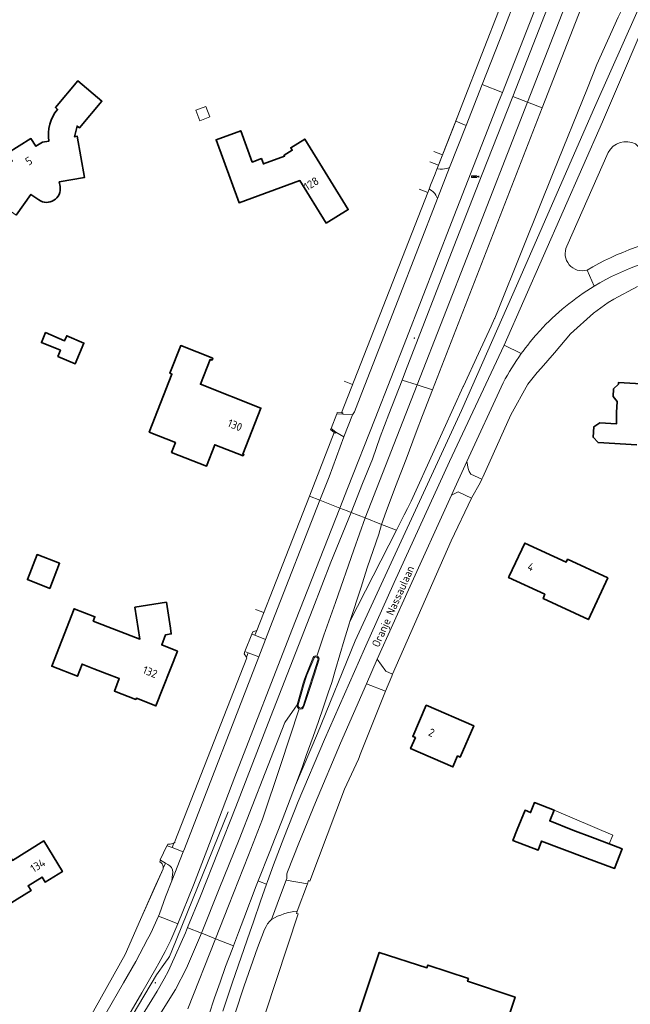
# Model space of a CAD drawing. Header units: metres. Extents: x 140853 to 145288, y 474558 to 480269.
# Tile 50 of 256: x 142521 to 142657, y 475711 to 475931. Entities that reach past the tile are written whole.
import ezdxf
from ezdxf.enums import TextEntityAlignment as Align

# ---------------------------------------------------------------- set-up
doc = ezdxf.new("R2010")
doc.units = ezdxf.units.M
doc.header["$MEASUREMENT"] = 0
for name, color, linetype, lineweight in [('B-WE-GR-BEPLANTING_CULTUUR_BOSPLANTSOEN-G', 90, 'GR-PLANTSOEN', 18), ('B-WE-GR-GRAS_KRUIDENRIJK-G', 80, 'Continuous', 18), ('B-WE-GR-GROENVOORZIENING-G', 80, 'Continuous', 18), ('B-WE-IE-TERREINAFSCHEIDING_KUNSTMATIG_HEKWERK-G', 20, 'IE-TERREINAFSCHEIDING-KUNSTMATIG', 18), ('B-WE-IE-TERREINAFSCHEIDING_KUNSTMATIG_HEKWERK_RASTER-G', 30, 'IE-TERREINAFSCHEIDING-KUNSTMATIG', 18), ('B-WE-IE-TERREINAFSCHEIDING_KUNSTMATIG_MUUR-G', 90, 'IE-TERREINAFSCHEIDING-KUNSTMATIG-DICHT', 18), ('B-WE-OG-BEBOUWING-G', 7, 'Continuous', 35), ('B-WE-OG-BEBOUWING_BIJGEBOUW-G', 7, 'Continuous', 18), ('B-WE-OG-BEBOUWING_HUISNUMMER-T18', 10, 'Continuous', 18), ('B-WE-OG-BEBOUWING_STRAATNAAM-T18', 10, 'Continuous', 18), ('B-WE-OG-TERREIN_ERF-G', 7, 'Continuous', 18), ('B-WE-VH-VERHARDING_ASFALT-G', 252, 'Continuous', 18), ('B-WE-VH-VERHARDING_BETON-G', 252, 'Continuous', 18), ('B-WE-VH-VERHARDING_BETONSTRAATSTEEN-G', 252, 'Continuous', 18), ('B-WE-VH-VERHARDING_HALFVERHARDING-G', 252, 'Continuous', 18), ('B-WE-VH-VERHARDING_HALFVERHARDING_GRIND-G', 252, 'Continuous', 18), ('B-WE-VH-VERHARDING_STRAATBAKSTEEN-G', 252, 'Continuous', 18), ('B-WE-VW-VRI_DRAAGCONSTRUCTIE_PAAL-S', 160, 'Continuous', 18), ('N-WE-VW-TDI-T18', 1, 'Continuous', 18), ('N-WE-VW-TDI-T25', 7, 'Continuous', 25), ('X-XX-XX-ALGEMEEN-S', 7, 'Continuous', 18)]:
    doc.layers.add(name, color=color, linetype=linetype, lineweight=lineweight)
doc.styles.add('NLCS-ISO', font='txt')
doc.linetypes.add('GR-PLANTSOEN', pattern='A,0,[179,NLCS.shx,S=2,R=0,X=0,Y=0],-4', length=4)
doc.linetypes.add('IE-TERREINAFSCHEIDING-KUNSTMATIG', pattern='A,4,[82,NLCS.shx,S=0.75,R=90,X=0,Y=0],4,-2', length=10)
doc.linetypes.add('IE-TERREINAFSCHEIDING-KUNSTMATIG-DICHT', pattern='A,8,-1,[82,NLCS.shx,S=0.75,R=90,X=0,Y=0],-1', length=10)

# ---------------------------------------------------------------- blocks, each defined once
blk = doc.blocks.new('SIE-WEG_AFVALBAK_TYPE_01')
for radius in [0.25, 0.156]:
    blk.add_circle((0, 0), radius)
blk = doc.blocks.new('SVW-TDI_VERKEERSREGELTOESTEL-SO')
at = {"color": 0, "linetype": 'ByBlock'}
for p, q in [((3, 0), (-3, 2)), ((3, 2), (-3, 0)), ((3, 1), (5, 1)), ((5, 2), (5, 0))]:
    blk.add_line(p, q, dxfattribs=at)
at = {"color": 0, "linetype": 'ByBlock', "flags": 128}
blk.add_lwpolyline([(-3, 0), (-3, 2), (3, 2), (3, 0)], close=True, dxfattribs=at)
at = {"layer": 'N-WE-VW-TDI-T18', "linetype": 'ByBlock', "style": 'NLCS-ISO', "flags": 1}
for tag, p in [('OMSCHRIJVING_LEGENDA', (0, -12.2)), ('LEVERANCIER', (0, -8.4)), ('LOCATIE', (0, -16)), ('BPS-CODERING', (0, -19.8)), ('NAAM_SWITCH', (0, -23.6)), ('IP-ADRES_SWITCH', (0, -27.4)), ('POSITIE_X', (0, -31.1)), ('POSITIE_Y', (0, -34.9)), ('OVERIGE_OPMERKING(EN)_1', (0, -38.7)), ('OVERIGE_OPMERKING(EN)_2', (0, -42.5))]:
    blk.add_attdef(tag, p, '', height=1.8, dxfattribs=at)
at = {"layer": 'N-WE-VW-TDI-T25', "linetype": 'ByBlock', "style": 'NLCS-ISO'}
blk.add_attdef('KASTNAAM', text='', height=2.5, dxfattribs=at).set_placement((0, 5.3), align=Align.MIDDLE_CENTER)
at = {"layer": 'N-WE-VW-TDI-T25', "linetype": 'ByBlock', "style": 'NLCS-ISO', "flags": 1}
blk.add_attdef('SOORT_KAST', text='', height=2.5, dxfattribs=at).set_placement((10.2, -3.4), align=Align.MIDDLE_CENTER)

msp = doc.modelspace()

# ---------------------------------------------------------------- linework, layer by layer
at = {"layer": 'B-WE-GR-BEPLANTING_CULTUUR_BOSPLANTSOEN-G', "ltscale": 0.2, "flags": 128}
msp.add_lwpolyline([(142606.869, 475820.486), (142607.581, 475821.883), (142608.416, 475823.52), (142613.573, 475834.911), (142620.065, 475849.251), (142620.113, 475849.358), (142623.462, 475856.617), (142626.293, 475862.754), (142627.086, 475864.472), (142627.127, 475864.561), (142633.804, 475881.156), (142640.232, 475897.131), (142647.863, 475916.095), (142650.01, 475921.431), (142654.779, 475932.023), (142655.592, 475933.643), (142666.742, 475955.872), (142673.08, 475968.505), (142680.999, 475984.292), (142684.164, 475991.577), (142687.814, 475999.975), (142688.106, 476000.648), (142689.229, 476005.208), (142690.729, 476011.293), (142693.194, 476024.007), (142694.264, 476033.402), (142696.335, 476051.596), (142696.357, 476052.137), (142696.525, 476052.642), (142698.613, 476058.93), (142701.243, 476066.847), (142703.148, 476072.581), (142703.328, 476073.123), (142705.621, 476080.027), (142705.69, 476080.235), (142705.91, 476080.898), (142706.594, 476082.956), (142706.833, 476083.66), (142707.567, 476085.823), (142708.114, 476087.436), (142708.009, 476087.838), (142707.644, 476090.118), (142707.417, 476092.416), (142707.329, 476094.724), (142707.38, 476097.033), (142707.571, 476099.334), (142707.713, 476100.441), (142707.886, 476101.543), (142708.092, 476102.639), (142708.33, 476103.729), (142708.599, 476104.811), (142715.885, 476125.428), (142721.328, 476140.805), (142725.747, 476152.796), (142725.019, 476153.054), (142724.386, 476153.141), (142723.68, 476152.95), (142720.713, 476145.076), (142719.407, 476141.474), (142713.882, 476125.96), (142705.437, 476100.026), (142691.7, 476057.84), (142689.11, 476049.816), (142686.494, 476041.8), (142683.851, 476033.793), (142681.182, 476025.794), (142678.487, 476017.805), (142677.598, 476015.233), (142676.701, 476012.664), (142675.794, 476010.099), (142674.879, 476007.536), (142673.954, 476004.977), (142673.591, 476003.981), (142673.227, 476002.985), (142672.862, 476001.989), (142672.495, 476000.994), (142672.127, 476000), (142671.755, 475999), (142670.419, 475995.441), (142669.065, 475991.889), (142667.694, 475988.344), (142666.305, 475984.805), (142664.898, 475981.274), (142655.802, 475957.808), (142647.76, 475937.384), (142637.752, 475911.673), (142613.176, 475848.466), (142610.961, 475842.728), (142609.522, 475839.001), (142607.269, 475832.995), (142604.907, 475826.852), (142602.822, 475821.221), (142601.795, 475818.358), (142605.122, 475817.058), (142606.869, 475820.486)], close=True, dxfattribs=at)
at = {"layer": 'B-WE-GR-GRAS_KRUIDENRIJK-G', "ltscale": 0.2, "flags": 128}
for points in [[(142648.83, 475966.352), (142628.824, 475915.155), (142627.957, 475912.937), (142617.472, 475885.999), (142607.395, 475860.026), (142600.356, 475842.11), (142594.148, 475826.383), (142592.435, 475822.013), (142594.064, 475821.377), (142594.979, 475821.021), (142594.985, 475821.037), (142594.985, 475821.037), (142597.5, 475827.515), (142599.727, 475832.956), (142601.487, 475837.995), (142603.439, 475843.072), (142606.403, 475850.672), (142607.168, 475852.659), (142617.979, 475880.655), (142624.338, 475896.795), (142631.159, 475914.242), (142636.383, 475927.605), (142640.789, 475938.991)], [(142654.779, 475932.023), (142650.01, 475921.431), (142647.863, 475916.095), (142640.232, 475897.131), (142633.804, 475881.156), (142627.127, 475864.561), (142627.086, 475864.472), (142626.293, 475862.754), (142623.462, 475856.617), (142620.113, 475849.358), (142620.065, 475849.251), (142613.573, 475834.911), (142608.416, 475823.52), (142607.581, 475821.883), (142606.869, 475820.486), (142605.122, 475817.058), (142594.681, 475796.58), (142594.578, 475796.266), (142593.42, 475792.382), (142591.473, 475785.841), (142590.614, 475782.954), (142589.838, 475780.573), (142588.702, 475777.228), (142587.68, 475774.174), (142586.457, 475770.794), (142584.912, 475766.562), (142583.981, 475763.879), (142582.488, 475759.944), (142582.488, 475759.944), (142587.442, 475771.484), (142595.88, 475792.277), (142619.667, 475843.843), (142632.288, 475872.443), (142649.15, 475911.096), (142653.122, 475920.008), (142673.077, 475964.773)], [(142548.138, 475708.289), (142551.54, 475713.728), (142553.096, 475716.482), (142554.051, 475718.296), (142554.67, 475719.68), (142557.86, 475726.816), (142558.341, 475727.993), (142561.228, 475735.064), (142569.149, 475755.068), (142576.395, 475773.772), (142582.469, 475789.505), (142586.406, 475799.391), (142590.427, 475809.861), (142594.979, 475821.021), (142594.064, 475821.377), (142592.435, 475822.013), (142581.7, 475794.617), (142568.953, 475761.745), (142562.684, 475745.268), (142559.686, 475737.528), (142556.125, 475728.869), (142554.619, 475725.209), (142553.309, 475722.604), (142551.929, 475720.03), (142551.221, 475718.851), (142548.072, 475713.349), (142539.951, 475699.377)], [(142536.087, 475701.902), (142543.977, 475715.595), (142546.758, 475720.384), (142549.335, 475725.435), (142549.699, 475725.961), (142550.132, 475726.713), (142551.804, 475730.579), (142551.804, 475730.579), (142552.024, 475731.088), (142553.36, 475734.87), (142554.794, 475738.467), (142554.963, 475739.927), (142555.026, 475740.446), (142554.943, 475740.962), (142554.72, 475741.435), (142554.374, 475741.827), (142553.933, 475742.108), (142553.41, 475742.43), (142552.899, 475741.297), (142552.884, 475741.218), (142552.871, 475741.165), (142547.78, 475729.775), (142544.362, 475721.988), (142528.064, 475692.815)], [(142566.251, 475709.252), (142568.371, 475715.739), (142572.274, 475726.962), (142573.093, 475729.26), (142574.704, 475733.953), (142576.028, 475737.703), (142574.472, 475738.349), (142574.472, 475738.349), (142574.144, 475738.48), (142573.699, 475737.373), (142570.959, 475730.032), (142569.718, 475726.868), (142568.614, 475723.903), (142568.316, 475723.101), (142566.867, 475719.262), (142565.628, 475715.756), (142564.368, 475712.228), (142563.073, 475708.409)]]:
    msp.add_lwpolyline(points, dxfattribs=at)
for points in [[(142633.667, 475946.423), (142633.155, 475946.588), (142632.885, 475945.929), (142632.865, 475945.867), (142632.843, 475945.806), (142632.818, 475945.746), (142632.791, 475945.687), (142632.761, 475945.629), (142619.988, 475912.803), (142618.845, 475909.868), (142618.378, 475908.67), (142620.7, 475907.769), (142624.289, 475916.931), (142629.123, 475929.271), (142634.685, 475943.686), (142633.667, 475946.423)], [(142620.7, 475907.769), (142618.378, 475908.67), (142614.543, 475898.826), (142614.391, 475898.486), (142614.234, 475898.085), (142614.393, 475898.023), (142614.892, 475897.971), (142615.395, 475897.97), (142615.894, 475898.02), (142616.386, 475898.12), (142616.866, 475898.269), (142617, 475898.324), (142620.7, 475907.769)], [(142614.299, 475891.39), (142614.134, 475891.707), (142613.94, 475892.137), (142613.678, 475892.529), (142613.356, 475892.873), (142612.983, 475893.16), (142612.567, 475893.383), (142612.43, 475893.436), (142612.139, 475892.694), (142592.796, 475843.356), (142593.107, 475843.333), (142593.072, 475843.044), (142595.262, 475842.863), (142595.749, 475843.567), (142597.345, 475847.842), (142605.505, 475868.657), (142614.299, 475891.39)], [(142593.322, 475837.984), (142591.518, 475839.029), (142591.367, 475838.817), (142591.156, 475838.974), (142585.605, 475824.68), (142587.964, 475823.759), (142590.026, 475829.033), (142593.322, 475837.984)], [(142600.824, 475788.137), (142602.704, 475785.43), (142604.213, 475784.766), (142617.38, 475814.681), (142621.914, 475824.208), (142618.896, 475825.644), (142617.41, 475824.879), (142607.774, 475803.671), (142600.824, 475788.137)], [(142587.964, 475823.759), (142585.605, 475824.68), (142580.357, 475811.165), (142579.01, 475807.732), (142573.877, 475794.561), (142573.84, 475794.549), (142573.434, 475793.501), (142575.794, 475792.588), (142577.27, 475796.406), (142587.964, 475823.759)], [(142605.122, 475817.058), (142601.795, 475818.358), (142601.131, 475816.155), (142598.623, 475808.805), (142597.815, 475806.203), (142597.216, 475804.275), (142594.681, 475796.58), (142605.122, 475817.058)], [(142573.84, 475794.549), (142572.954, 475794.254), (142572.763, 475793.76), (142573.434, 475793.501), (142573.84, 475794.549)], [(142574.272, 475788.652), (142571.9, 475789.568), (142571.51, 475788.567), (142571.608, 475788.415), (142555.453, 475747.288), (142555.563, 475747.166), (142555.509, 475747.118), (142555.453, 475747.073), (142555.395, 475747.03), (142555.336, 475746.989), (142555.275, 475746.95), (142554.871, 475745.915), (142557.376, 475744.978), (142557.647, 475745.66), (142574.272, 475788.652)], [(142571.9, 475789.568), (142571.195, 475789.841), (142571.003, 475789.347), (142571.51, 475788.567), (142571.9, 475789.568)], [(142580.43, 475738.613), (142585.157, 475737.793), (142585.432, 475738.546), (142585.736, 475738.435), (142593.472, 475759.002), (142596.6, 475765.765), (142596.731, 475766.081), (142597.005, 475766.75), (142602.685, 475780.978), (142598.434, 475782.655), (142592.571, 475769.341), (142586.97, 475756.017), (142583.22, 475746.946), (142580.691, 475740.456), (142580.576, 475740.047), (142580.54, 475739.651), (142580.59, 475739.034), (142580.43, 475738.613)], [(142555.275, 475746.95), (142555.019, 475746.82), (142554.746, 475746.731), (142554.463, 475746.684), (142554.176, 475746.681), (142553.892, 475746.722), (142553.771, 475746.327), (142554.871, 475745.915), (142555.275, 475746.95)], [(142553.41, 475742.43), (142552.302, 475743.112), (142552.089, 475742.719), (142552.396, 475742.546), (142552.646, 475742.298), (142552.821, 475741.991), (142552.907, 475741.65), (142552.899, 475741.297), (142553.41, 475742.43)]]:
    msp.add_lwpolyline(points, close=True, dxfattribs=at)
msp.add_lwpolyline([(142671.402, 475890.558), (142658.663, 475903.606), (142658.663, 475903.606, 0.4084242), (142652.517, 475901.678), (142652.517, 475901.678), (142643.267, 475880.69), (142643.267, 475880.69, 0.6472451), (142647.79, 475875.331), (142647.79, 475875.331, -0.0920085), (142670.057, 475883.392), (142670.057, 475883.392, 0.5136531), (142671.402, 475890.558)], format="xyb", close=True, dxfattribs=at)
for points in [[(142671.503, 475879.344, 0.1065266), (142649.403, 475871.728), (142649.403, 475871.728, 0.0713308), (142637.228, 475861.751), (142637.228, 475861.751), (142637.225, 475861.747), (142637.208, 475861.728), (142637.189, 475861.707), (142637.169, 475861.686), (142637.143, 475861.657), (142637.116, 475861.627), (142637.089, 475861.598), (142637.058, 475861.564), (142637.012, 475861.513), (142636.915, 475861.406), (142636.847, 475861.33), (142636.744, 475861.216), (142636.411, 475860.842), (142636.204, 475860.6), (142635.503, 475859.775), (142635.069, 475859.249), (142634.496, 475858.545), (142634.014, 475857.935), (142633.693, 475857.474), (142633.394, 475857.078), (142633.066, 475856.628), (142633.066, 475856.628, 0.0347639), (142629.025, 475850.089), (142629.025, 475850.089), (142620.877, 475832.462), (142621.173, 475830.839), (142621.374, 475830.222), (142621.796, 475829.596), (142621.796, 475829.596), (142624.229, 475828.493), (142624.443, 475828.965), (142630.758, 475842.887), (142634.538, 475849.742), (142636.652, 475852.361), (142637.505, 475853.347), (142640.487, 475856.827), (142644.083, 475861.06), (142649.21, 475865.664), (142652.49, 475868.045), (142653.755, 475868.852), (142659.104, 475871.679)], [(142563.435, 475671.572), (142583.128, 475731.065), (142582.748, 475731.19), (142582.909, 475731.666), (142582.909, 475731.666, 0.1127733), (142577.153, 475729.825), (142577.153, 475729.825), (142576.735, 475729.408), (142576.233, 475728.813), (142575.899, 475728.242), (142575.541, 475727.58), (142574.005, 475723.481), (142571.025, 475714.925), (142568.955, 475708.588)]]:
    msp.add_lwpolyline(points, format="xyb", dxfattribs=at)
at = {"layer": 'B-WE-GR-GROENVOORZIENING-G', "ltscale": 0.2, "flags": 128}
msp.add_lwpolyline([(142673.077, 475964.773), (142653.122, 475920.008), (142649.15, 475911.096), (142632.288, 475872.443), (142619.667, 475843.843), (142595.88, 475792.277), (142587.442, 475771.484), (142582.488, 475759.944), (142579.539, 475752.096), (142577.018, 475745.633), (142576.987, 475745.573), (142576.78, 475745.044), (142574.144, 475738.48), (142574.472, 475738.349), (142576.028, 475737.703), (142576.24, 475738.303), (142576.24, 475738.303), (142577.585, 475742.044), (142579.88, 475748.11), (142583.105, 475756.23), (142588.993, 475770.156), (142597.955, 475790.433), (142604.568, 475805.306), (142616.977, 475832.425), (142629.204, 475858.54), (142651.215, 475908.53), (142663.477, 475937.229)], dxfattribs=at)
at = {"layer": 'B-WE-IE-TERREINAFSCHEIDING_KUNSTMATIG_HEKWERK-G', "ltscale": 0.2, "flags": 128}
for points in [[(142632.761, 475945.629), (142619.988, 475912.803)], [(142612.567, 475899.601), (142614.543, 475898.826), (142615.45, 475901.155), (142618.845, 475909.868)], [(142615.451, 475901.155), (142613.472, 475901.926)], [(142595.283, 475849.701), (142593.418, 475850.431)], [(142590.419, 475839.708), (142590.42, 475839.71), (142590.47, 475839.841), (142591.747, 475843.148), (142591.799, 475843.282)], [(142579.01, 475807.732), (142573.877, 475794.561)], [(142573.877, 475794.561), (142573.84, 475794.549), (142572.954, 475794.254)], [(142571.608, 475788.415), (142555.453, 475747.288)], [(142571.608, 475788.415), (142571.51, 475788.567), (142571.003, 475789.347)], [(142567.391, 475753.945), (142554.829, 475722.824), (142554.314, 475721.547), (142553.971, 475721.066), (142553.411, 475720.28), (142551.378, 475717.429), (142536.666, 475692.612), (142531.79, 475683.581), (142528.525, 475676.957), (142526.321, 475672.179), (142524.098, 475667.259), (142522.264, 475663.425), (142517.34, 475653.94), (142513.187, 475646.705), (142512.961, 475645.941), (142511.238, 475643.596), (142510.321, 475642.409), (142506.686, 475638.066), (142505.679, 475636.954), (142502.6, 475633.769)], [(142552.871, 475741.165), (142550.84, 475736.746), (142547.785, 475729.786), (142544.362, 475721.988), (142528.055, 475692.818), (142527.903, 475692.545), (142527.896, 475692.533), (142527.787, 475692.354), (142524.134, 475686.331)]]:
    msp.add_lwpolyline(points, dxfattribs=at)
at = {"layer": 'B-WE-IE-TERREINAFSCHEIDING_KUNSTMATIG_HEKWERK_RASTER-G', "ltscale": 0.2, "flags": 128}
for points in [[(142610.177, 475893.464), (142612.139, 475892.694)], [(142612.139, 475892.694), (142592.796, 475843.356)], [(142591.156, 475838.974), (142585.605, 475824.68), (142580.357, 475811.165)], [(142575.401, 475798.581), (142573.512, 475799.314)]]:
    msp.add_lwpolyline(points, dxfattribs=at)
at = {"layer": 'B-WE-IE-TERREINAFSCHEIDING_KUNSTMATIG_MUUR-G', "ltscale": 0.2, "flags": 128}
for points in [[(142592.796, 475843.356), (142591.814, 475843.43), (142591.799, 475843.282), (142591.784, 475843.134), (142593.072, 475843.044), (142593.107, 475843.333), (142592.796, 475843.356)], [(142590.503, 475839.828), (142590.42, 475839.71), (142590.334, 475839.588), (142591.156, 475838.974), (142591.367, 475838.817), (142591.518, 475839.029), (142590.503, 475839.828)]]:
    msp.add_lwpolyline(points, close=True, dxfattribs=at)
at = {"layer": 'B-WE-OG-BEBOUWING-G', "ltscale": 0.2, "flags": 128}
msp.add_lwpolyline([(142519.983, 475887.606), (142523.277, 475892.295), (142525.044, 475891.053), (142525.044, 475891.053, 0.6659557), (142529.791, 475894.048), (142529.791, 475894.048), (142529.609, 475895.082), (142535.243, 475896.074), (142533.617, 475905.33), (142532.987, 475905.219), (142533.59, 475907.585), (142534.114, 475907.217), (142539.162, 475913.178), (142533.782, 475917.734), (142528.73, 475911.769), (142529.213, 475911.347), (142529.213, 475911.347, 0.221475), (142527.295, 475904.223), (142527.295, 475904.223), (142525.824, 475903.963), (142524.397, 475903.069), (142523.268, 475904.816), (142518.036, 475901.523)], format="xyb", dxfattribs=at)
for points in [[(142589.379, 475885.847), (142594.325, 475888.895), (142584.583, 475904.701), (142581.433, 475902.76), (142581.78, 475902.198), (142579.958, 475901.075), (142580.078, 475900.879), (142575.304, 475899.132), (142574.874, 475900.306), (142572.808, 475899.549), (142570.247, 475906.545), (142564.726, 475904.524), (142569.882, 475890.438), (142583.503, 475895.381), (142589.379, 475885.847)], [(142526.544, 475861.314), (142525.604, 475859.103), (142529.873, 475857.374), (142529.317, 475856.005), (142533.186, 475854.359), (142535.143, 475858.961), (142531.273, 475860.606), (142530.804, 475859.503), (142526.544, 475861.314)], [(142549.712, 475838.99), (142555.599, 475836.667), (142554.765, 475834.477), (142562.594, 475831.403), (142564.43, 475836.177), (142570.785, 475833.713), (142570.911, 475834.054), (142570.703, 475834.107), (142574.759, 475844.428), (142561.226, 475849.746), (142563.417, 475855.319), (142563.808, 475855.166), (142563.972, 475855.584), (142556.815, 475858.397), (142554.379, 475852.199), (142554.832, 475852.02), (142549.712, 475838.99)], [(142638.355, 475802.681), (142637.969, 475801.721), (142648.113, 475797.007), (142652.43, 475806.357), (142643.411, 475810.549), (142643.079, 475809.876), (142633.865, 475814.161), (142630.369, 475806.779), (142630.21, 475806.444), (142638.355, 475802.681)], [(142527.503, 475804.005), (142529.686, 475809.623), (142524.644, 475811.583), (142522.46, 475805.965), (142527.503, 475804.005)], [(142540.227, 475784.887), (142543.051, 475783.788), (142541.966, 475781.002), (142546.785, 475779.127), (142546.886, 475779.387), (142551.266, 475777.682), (142556.08, 475789.936), (142552.543, 475791.338), (142553.405, 475793.623), (142554.68, 475793.818), (142554.514, 475795.097), (142553.582, 475800.884), (142546.561, 475799.788), (142547.655, 475792.637), (142537.217, 475796.673), (142537.599, 475797.66), (142532.938, 475799.462), (142530.156, 475792.316), (142527.919, 475786.571), (142533.66, 475784.336), (142534.71, 475787.034), (142537.366, 475786), (142540.227, 475784.887)], [(142611.795, 475777.815), (142608.773, 475770.821), (142609.352, 475770.593), (142608.276, 475768.103), (142617.75, 475764.007), (142618.81, 475766.461), (142619.38, 475766.215), (142622.416, 475773.244), (142611.795, 475777.815)], [(142647.297, 475743.715), (142653.948, 475741.248), (142655.619, 475745.668), (142652.762, 475746.745), (142648.997, 475748.165), (142644.582, 475749.85), (142639.449, 475751.885), (142640.388, 475754.334), (142636.002, 475756.021), (142635.16, 475753.784), (142633.9, 475754.291), (142632.117, 475750), (142631.185, 475747.487), (142636.846, 475745.361), (142637.615, 475747.383), (142647.297, 475743.715)], [(142513.223, 475752.732), (142506.043, 475748.381), (142508.188, 475744.902), (142509.806, 475745.899), (142513.621, 475739.711), (142512.251, 475738.866), (142516.455, 475732.048), (142523.308, 475736.273), (142522.631, 475737.371), (142525.772, 475739.307), (142526.448, 475738.21), (142530.307, 475740.588), (142526.13, 475747.416), (142519.132, 475743.069), (142517.58, 475745.647), (142515.573, 475744.374), (142514.09, 475746.714), (142516.117, 475747.999), (142513.223, 475752.732)], [(142603.519, 475692.127), (142602.53, 475689.19), (142610.65, 475686.53), (142611.648, 475689.424), (142622.82, 475685.71), (142631.69, 475712.43), (142621.04, 475715.99), (142621.23, 475716.56), (142612.15, 475719.6), (142611.94, 475718.99), (142601.25, 475722.45), (142592.32, 475695.85), (142603.519, 475692.127)]]:
    msp.add_lwpolyline(points, close=True, dxfattribs=at)
msp.add_lwpolyline([(142659.895, 475849.878), (142654.843, 475850.164), (142654.811, 475849.786), (142653.695, 475848.694), (142653.628, 475847.039), (142654.535, 475845.849), (142654.371, 475843.449), (142654.367, 475840.859), (142650.661, 475841.119), (142649.304, 475840.172), (142649.123, 475837.891), (142650.255, 475836.687), (142658.956, 475836.166)], dxfattribs=at)
at = {"layer": 'B-WE-OG-BEBOUWING_BIJGEBOUW-G', "ltscale": 0.2, "flags": 128}
for points in [[(142562.444, 475911.971), (142560.2, 475911.134), (142561.066, 475908.813), (142563.31, 475909.65), (142562.444, 475911.971)], [(142644.582, 475749.85), (142648.997, 475748.165), (142652.762, 475746.745), (142653.56, 475748.722), (142640.388, 475754.334), (142639.449, 475751.885), (142644.582, 475749.85)]]:
    msp.add_lwpolyline(points, close=True, dxfattribs=at)
at = {"layer": 'B-WE-OG-TERREIN_ERF-G', "ltscale": 0.2, "flags": 128}
for points in [[(142528.064, 475692.815), (142544.362, 475721.988), (142547.78, 475729.775), (142552.871, 475741.165), (142552.884, 475741.218), (142552.899, 475741.297), (142552.907, 475741.65), (142552.821, 475741.991), (142552.646, 475742.298), (142552.396, 475742.546), (142552.089, 475742.719), (142552.302, 475743.112), (142552.211, 475743.162), (142553.685, 475746.354), (142553.771, 475746.327), (142553.892, 475746.722), (142554.176, 475746.681), (142554.463, 475746.684), (142554.746, 475746.731), (142555.019, 475746.82), (142555.275, 475746.95), (142555.336, 475746.989), (142555.395, 475747.03), (142555.453, 475747.073), (142555.509, 475747.118), (142555.563, 475747.166), (142555.453, 475747.288), (142571.608, 475788.415), (142571.51, 475788.567), (142571.003, 475789.347), (142571.195, 475789.841), (142572.763, 475793.76), (142572.954, 475794.254), (142573.84, 475794.549), (142573.877, 475794.561), (142579.01, 475807.732), (142580.357, 475811.165), (142585.605, 475824.68), (142591.156, 475838.974), (142590.334, 475839.588), (142590.42, 475839.71), (142590.503, 475839.828), (142591.784, 475843.134), (142591.799, 475843.282), (142591.814, 475843.43), (142592.796, 475843.356), (142612.139, 475892.694), (142612.43, 475893.436), (142612.594, 475893.881), (142612.768, 475894.327), (142613.77, 475896.896), (142614.187, 475897.965), (142614.234, 475898.085), (142614.391, 475898.486), (142614.543, 475898.826), (142618.378, 475908.67), (142618.845, 475909.868), (142619.988, 475912.803), (142632.761, 475945.629)], [(142529.213, 475911.347), (142528.73, 475911.769), (142533.782, 475917.734)], [(142533.782, 475917.734), (142539.162, 475913.178), (142534.114, 475907.217), (142533.59, 475907.585), (142532.987, 475905.219), (142533.617, 475905.33), (142535.243, 475896.074), (142529.609, 475895.082), (142529.791, 475894.048)], [(142525.044, 475891.053), (142523.277, 475892.295), (142519.983, 475887.606), (142513.175, 475892.388), (142517.76, 475898.875), (142519.142, 475899.752), (142518.036, 475901.523), (142523.268, 475904.816), (142524.397, 475903.069), (142525.824, 475903.963), (142527.295, 475904.223)], [(142659.104, 475871.679), (142653.755, 475868.852), (142652.49, 475868.045), (142649.21, 475865.664), (142644.083, 475861.06), (142640.487, 475856.827), (142637.505, 475853.347), (142636.652, 475852.361), (142634.538, 475849.742), (142630.758, 475842.887), (142624.443, 475828.965), (142624.229, 475828.493), (142623.855, 475827.669), (142622.009, 475824.407), (142621.914, 475824.208), (142617.38, 475814.681), (142604.213, 475784.766), (142604.039, 475784.371), (142602.685, 475780.978), (142597.005, 475766.75), (142596.731, 475766.081), (142596.6, 475765.765), (142593.472, 475759.002), (142585.736, 475738.435), (142585.432, 475738.546), (142585.157, 475737.793), (142582.909, 475731.666), (142582.748, 475731.19), (142583.128, 475731.065), (142563.435, 475671.572)], [(142658.956, 475836.166), (142650.255, 475836.687), (142649.123, 475837.891), (142649.304, 475840.172), (142650.661, 475841.119), (142654.367, 475840.859), (142654.371, 475843.449), (142654.535, 475845.849), (142653.628, 475847.039), (142653.695, 475848.694), (142654.811, 475849.786), (142654.843, 475850.164), (142659.895, 475849.878)]]:
    msp.add_lwpolyline(points, dxfattribs=at)
for points in [[(142527.295, 475904.223, -0.221475), (142529.213, 475911.347)], [(142529.791, 475894.048, -0.6659557), (142525.044, 475891.053)]]:
    msp.add_lwpolyline(points, format="xyb", dxfattribs=at)
for points in [[(142589.379, 475885.847), (142583.503, 475895.381), (142569.882, 475890.438), (142564.726, 475904.524), (142570.247, 475906.545), (142572.808, 475899.549), (142574.874, 475900.306), (142575.304, 475899.132), (142580.078, 475900.879), (142579.958, 475901.075), (142581.78, 475902.198), (142581.433, 475902.76), (142584.583, 475904.701), (142594.325, 475888.895), (142589.379, 475885.847)], [(142526.544, 475861.314), (142530.804, 475859.503), (142531.273, 475860.606), (142535.143, 475858.961), (142533.186, 475854.359), (142529.317, 475856.005), (142529.873, 475857.374), (142525.604, 475859.103), (142526.544, 475861.314)], [(142574.759, 475844.428), (142570.703, 475834.107), (142570.911, 475834.054), (142570.785, 475833.713), (142564.43, 475836.177), (142562.594, 475831.403), (142554.765, 475834.477), (142555.599, 475836.667), (142549.712, 475838.99), (142554.832, 475852.02), (142554.379, 475852.199), (142556.815, 475858.397), (142563.972, 475855.584), (142563.808, 475855.166), (142563.417, 475855.319), (142561.226, 475849.746), (142574.759, 475844.428)], [(142630.21, 475806.444), (142630.369, 475806.779), (142633.865, 475814.161), (142643.079, 475809.876), (142643.411, 475810.549), (142652.43, 475806.357), (142648.113, 475797.007), (142637.969, 475801.721), (142638.355, 475802.681), (142630.21, 475806.444)], [(142527.503, 475804.005), (142522.46, 475805.965), (142524.644, 475811.583), (142529.686, 475809.623), (142527.503, 475804.005)], [(142543.051, 475783.788), (142540.227, 475784.887), (142537.366, 475786), (142534.71, 475787.034), (142533.66, 475784.336), (142527.919, 475786.571), (142530.156, 475792.316), (142532.938, 475799.462), (142537.599, 475797.66), (142537.217, 475796.673), (142547.655, 475792.637), (142546.561, 475799.788), (142553.582, 475800.884), (142554.514, 475795.097), (142554.68, 475793.818), (142553.405, 475793.623), (142552.543, 475791.338), (142556.08, 475789.936), (142551.266, 475777.682), (142546.886, 475779.387), (142546.785, 475779.127), (142541.966, 475781.002), (142543.051, 475783.788)], [(142611.795, 475777.815), (142622.416, 475773.244), (142619.38, 475766.215), (142618.81, 475766.461), (142617.75, 475764.007), (142608.276, 475768.103), (142609.352, 475770.593), (142608.773, 475770.821), (142611.795, 475777.815)], [(142647.297, 475743.715), (142637.615, 475747.383), (142636.846, 475745.361), (142631.185, 475747.487), (142632.117, 475750), (142633.9, 475754.291), (142635.16, 475753.784), (142636.002, 475756.021), (142640.388, 475754.334), (142639.449, 475751.885), (142644.582, 475749.85), (142648.997, 475748.165), (142652.762, 475746.745), (142655.619, 475745.668), (142653.948, 475741.248), (142647.297, 475743.715)], [(142513.223, 475752.732), (142516.117, 475747.999), (142514.09, 475746.714), (142515.573, 475744.374), (142517.58, 475745.647), (142519.132, 475743.069), (142526.13, 475747.416), (142530.307, 475740.588), (142526.448, 475738.21), (142525.772, 475739.307), (142522.631, 475737.371), (142523.308, 475736.273), (142516.455, 475732.048), (142512.251, 475738.866), (142513.621, 475739.711), (142509.806, 475745.899), (142508.188, 475744.902), (142506.043, 475748.381), (142513.223, 475752.732)], [(142603.519, 475692.127), (142592.32, 475695.85), (142601.25, 475722.45), (142611.94, 475718.99), (142612.15, 475719.6), (142621.23, 475716.56), (142621.04, 475715.99), (142631.69, 475712.43), (142622.82, 475685.71), (142611.648, 475689.424), (142610.65, 475686.53), (142602.53, 475689.19), (142603.519, 475692.127)]]:
    msp.add_lwpolyline(points, close=True, dxfattribs=at)
at = {"layer": 'B-WE-VH-VERHARDING_ASFALT-G', "ltscale": 0.2, "flags": 128}
for points in [[(142670.545, 476006.215), (142667.242, 476007.362), (142666.414, 476005.064), (142665.582, 476002.767), (142640.789, 475938.991), (142636.383, 475927.605), (142631.159, 475914.242), (142634.436, 475912.965), (142648.606, 475949.315), (142666.214, 475994.583), (142668.877, 476001.537), (142670.545, 476006.215)], [(142664.898, 475981.274), (142666.305, 475984.805), (142667.694, 475988.344), (142669.065, 475991.889), (142670.419, 475995.441), (142671.755, 475999), (142672.127, 476000), (142672.495, 476000.994), (142672.862, 476001.989), (142673.227, 476002.985), (142673.591, 476003.981), (142673.954, 476004.977), (142670.545, 476006.215), (142668.877, 476001.537), (142666.214, 475994.583), (142648.606, 475949.315), (142634.436, 475912.965), (142637.752, 475911.673), (142647.76, 475937.384), (142655.802, 475957.808), (142664.898, 475981.274)], [(142628.824, 475915.155), (142624.289, 475916.931), (142620.7, 475907.769), (142617, 475898.324), (142614.299, 475891.39), (142605.505, 475868.657), (142597.345, 475847.842), (142595.749, 475843.567), (142595.262, 475842.863), (142593.322, 475837.984), (142590.026, 475829.033), (142587.964, 475823.759), (142590.159, 475822.902), (142592.435, 475822.013), (142594.148, 475826.383), (142600.356, 475842.11), (142607.395, 475860.026), (142617.472, 475885.999), (142627.957, 475912.937), (142628.824, 475915.155)], [(142621.51, 475879.805), (142634.436, 475912.965), (142631.159, 475914.242), (142624.338, 475896.795), (142617.979, 475880.655), (142607.168, 475852.659), (142606.403, 475850.672), (142609.711, 475849.595), (142621.51, 475879.805)], [(142637.752, 475911.673), (142634.436, 475912.965), (142621.51, 475879.805), (142609.711, 475849.595), (142613.176, 475848.466), (142637.752, 475911.673)], [(142609.711, 475849.595), (142606.403, 475850.672), (142603.439, 475843.072), (142601.487, 475837.995), (142599.727, 475832.956), (142597.5, 475827.515), (142594.985, 475821.037), (142594.979, 475821.021), (142598.078, 475819.809), (142609.711, 475849.595)], [(142602.822, 475821.221), (142604.907, 475826.852), (142607.269, 475832.995), (142609.522, 475839.001), (142610.961, 475842.728), (142613.176, 475848.466), (142609.711, 475849.595), (142598.078, 475819.809), (142601.795, 475818.358), (142602.822, 475821.221)], [(142592.435, 475822.013), (142590.159, 475822.902), (142587.964, 475823.759), (142577.27, 475796.406), (142575.794, 475792.588), (142574.272, 475788.652), (142557.647, 475745.66), (142557.376, 475744.978), (142554.794, 475738.467), (142553.36, 475734.87), (142552.024, 475731.088), (142551.804, 475730.579), (142553.762, 475729.804), (142556.125, 475728.869), (142559.686, 475737.528), (142562.684, 475745.268), (142568.953, 475761.745), (142581.7, 475794.617), (142592.435, 475822.013)], [(142582.9, 475777.903), (142584.22, 475782.752), (142584.527, 475783.7), (142584.867, 475784.64), (142586.377, 475788.347), (142586.616, 475788.718), (142586.928, 475788.866), (142587.291, 475788.85), (142588.879, 475793.524), (142591.447, 475800.834), (142595.599, 475812.655), (142598.078, 475819.809), (142594.979, 475821.021), (142590.427, 475809.861), (142586.406, 475799.391), (142582.469, 475789.505), (142576.395, 475773.772), (142569.149, 475755.068), (142561.228, 475735.064), (142558.341, 475727.993), (142558.395, 475727.972), (142561.42, 475726.774), (142565.421, 475736.673), (142569.866, 475747.758), (142575.712, 475762.685), (142580.14, 475773.989), (142582.9, 475777.903)], [(142588.702, 475777.228), (142589.838, 475780.573), (142590.614, 475782.954), (142591.473, 475785.841), (142593.42, 475792.382), (142594.578, 475796.266), (142594.681, 475796.58), (142597.216, 475804.275), (142597.815, 475806.203), (142598.623, 475808.805), (142601.131, 475816.155), (142601.795, 475818.358), (142598.078, 475819.809), (142595.599, 475812.655), (142591.447, 475800.834), (142588.879, 475793.524), (142587.291, 475788.85), (142587.517, 475788.716), (142587.718, 475788.477), (142587.803, 475788.241), (142587.754, 475787.9), (142586.757, 475784.795), (142585.627, 475781.36), (142584.393, 475777.506), (142584.233, 475777.233), (142583.979, 475777.038), (142583.707, 475776.957), (142583.433, 475777.004), (142583.316, 475777.05), (142579.128, 475764.343), (142575.151, 475752.318), (142571.985, 475744.209), (142567.521, 475732.858), (142564.609, 475725.505), (142568.614, 475723.903), (142569.718, 475726.868), (142570.959, 475730.032), (142573.699, 475737.373), (142574.144, 475738.48), (142576.78, 475745.044), (142576.987, 475745.573), (142577.018, 475745.633), (142579.539, 475752.096), (142582.488, 475759.944), (142583.981, 475763.879), (142584.912, 475766.562), (142586.457, 475770.794), (142587.68, 475774.174), (142588.702, 475777.228)], [(142575.794, 475792.588), (142573.434, 475793.501), (142572.763, 475793.76), (142571.195, 475789.841), (142571.9, 475789.568), (142574.272, 475788.652), (142575.794, 475792.588)], [(142561.42, 475726.774), (142561.9, 475726.584), (142562.782, 475726.236), (142564.609, 475725.505), (142567.521, 475732.858), (142571.985, 475744.209), (142575.151, 475752.318), (142579.128, 475764.343), (142583.316, 475777.05), (142583.199, 475777.096), (142582.99, 475777.336), (142582.95, 475777.427), (142582.918, 475777.527), (142582.9, 475777.903), (142580.14, 475773.989), (142575.712, 475762.685), (142569.866, 475747.758), (142565.421, 475736.673), (142561.42, 475726.774)]]:
    msp.add_lwpolyline(points, close=True, dxfattribs=at)
for points in [[(142634.685, 475943.686), (142629.123, 475929.271), (142624.289, 475916.931), (142628.824, 475915.155), (142648.83, 475966.352)], [(142539.951, 475699.377), (142548.072, 475713.349), (142551.221, 475718.851), (142551.929, 475720.03), (142553.309, 475722.604), (142554.619, 475725.209), (142556.125, 475728.869), (142553.762, 475729.804), (142551.804, 475730.579), (142550.132, 475726.713), (142549.699, 475725.961), (142549.335, 475725.435), (142546.758, 475720.384), (142543.977, 475715.595), (142536.087, 475701.902)], [(142547.673, 475701.363), (142555.624, 475714.155), (142558.124, 475718.938), (142561.42, 475726.774), (142558.395, 475727.972), (142558.341, 475727.993), (142557.86, 475726.816), (142554.67, 475719.68), (142554.051, 475718.296), (142553.096, 475716.482), (142551.54, 475713.728), (142548.138, 475708.289)], [(142558.388, 475709.819), (142564.609, 475725.505), (142564.609, 475725.505), (142562.782, 475726.236), (142561.9, 475726.584), (142561.42, 475726.774), (142558.124, 475718.938), (142555.624, 475714.155), (142547.673, 475701.363)], [(142563.073, 475708.409), (142564.368, 475712.228), (142565.628, 475715.756), (142566.867, 475719.262), (142568.316, 475723.101), (142568.614, 475723.903), (142564.609, 475725.505), (142558.388, 475709.819)]]:
    msp.add_lwpolyline(points, dxfattribs=at)
for points in [[(142663.477, 475937.229), (142651.215, 475908.53), (142629.204, 475858.54), (142633.066, 475856.628), (142633.394, 475857.078), (142633.693, 475857.474), (142634.014, 475857.935), (142634.496, 475858.545), (142635.069, 475859.249), (142635.503, 475859.775), (142636.204, 475860.6), (142636.411, 475860.842), (142636.744, 475861.216), (142636.847, 475861.33), (142636.915, 475861.406), (142637.012, 475861.513), (142637.058, 475861.564), (142637.089, 475861.598), (142637.116, 475861.627), (142637.143, 475861.657), (142637.169, 475861.686), (142637.189, 475861.707), (142637.208, 475861.728), (142637.225, 475861.747), (142637.228, 475861.751), (142637.228, 475861.751, -0.0713308), (142649.403, 475871.728), (142649.403, 475871.728), (142647.79, 475875.331), (142647.79, 475875.331, -0.6472451), (142643.267, 475880.69), (142643.267, 475880.69), (142652.517, 475901.678), (142652.517, 475901.678, -0.4084242), (142658.663, 475903.606)], [(142670.057, 475883.392, 0.0920085), (142647.79, 475875.331), (142647.79, 475875.331), (142649.403, 475871.728), (142649.403, 475871.728, -0.1065266), (142671.503, 475879.344)], [(142568.955, 475708.588), (142571.025, 475714.925), (142574.005, 475723.481), (142575.541, 475727.58), (142575.899, 475728.242), (142576.233, 475728.813), (142576.735, 475729.408), (142577.153, 475729.825), (142579.148, 475735.256), (142580.43, 475738.613), (142580.59, 475739.034), (142580.54, 475739.651), (142580.576, 475740.047), (142580.691, 475740.456), (142583.22, 475746.946), (142586.97, 475756.017), (142592.571, 475769.341), (142598.434, 475782.655), (142600.824, 475788.137), (142607.774, 475803.671), (142617.41, 475824.879), (142620.877, 475832.462), (142629.025, 475850.089), (142629.025, 475850.089, -0.0347639), (142633.066, 475856.628), (142633.066, 475856.628), (142629.204, 475858.54), (142616.977, 475832.425), (142604.568, 475805.306), (142597.955, 475790.433), (142588.993, 475770.156), (142583.105, 475756.23), (142579.88, 475748.11), (142577.585, 475742.044), (142576.24, 475738.303), (142576.028, 475737.703), (142574.704, 475733.953), (142573.093, 475729.26), (142572.274, 475726.962), (142568.371, 475715.739), (142566.251, 475709.252)]]:
    msp.add_lwpolyline(points, format="xyb", dxfattribs=at)
at = {"layer": 'B-WE-VH-VERHARDING_BETON-G', "ltscale": 0.2, "flags": 128}
for points in [[(142587.517, 475788.716), (142587.291, 475788.85), (142586.928, 475788.866), (142586.616, 475788.718), (142586.377, 475788.347), (142584.867, 475784.64), (142584.527, 475783.7), (142584.22, 475782.752), (142582.9, 475777.903), (142582.918, 475777.527), (142582.95, 475777.427), (142582.99, 475777.336), (142583.199, 475777.096), (142583.316, 475777.05), (142583.433, 475777.004), (142583.707, 475776.957), (142583.979, 475777.038), (142584.233, 475777.233), (142584.393, 475777.506), (142585.627, 475781.36), (142586.757, 475784.795), (142587.754, 475787.9), (142587.803, 475788.241), (142587.718, 475788.477), (142587.517, 475788.716)], [(142583.492, 475777.217), (142583.33, 475777.281), (142583.178, 475777.455), (142583.156, 475777.505), (142583.136, 475777.566), (142583.121, 475777.879), (142584.431, 475782.689), (142584.735, 475783.629), (142585.072, 475784.561), (142586.573, 475788.245), (142586.767, 475788.546), (142586.973, 475788.644), (142587.226, 475788.633), (142587.373, 475788.546), (142587.524, 475788.365), (142587.577, 475788.218), (142587.539, 475787.95), (142586.548, 475784.863), (142585.418, 475781.428), (142584.191, 475777.596), (142584.065, 475777.381), (142583.877, 475777.237), (142583.694, 475777.183), (142583.492, 475777.217)]]:
    msp.add_lwpolyline(points, close=True, dxfattribs=at)
at = {"layer": 'B-WE-VH-VERHARDING_BETONSTRAATSTEEN-G', "ltscale": 0.2, "flags": 128}
msp.add_lwpolyline([(142583.877, 475777.237), (142584.065, 475777.381), (142584.191, 475777.596), (142585.418, 475781.428), (142586.548, 475784.863), (142587.539, 475787.95), (142587.577, 475788.218), (142587.524, 475788.365), (142587.373, 475788.546), (142587.226, 475788.633), (142586.973, 475788.644), (142586.767, 475788.546), (142586.573, 475788.245), (142585.072, 475784.561), (142584.735, 475783.629), (142584.431, 475782.689), (142583.121, 475777.879), (142583.136, 475777.566), (142583.156, 475777.505), (142583.178, 475777.455), (142583.33, 475777.281), (142583.492, 475777.217), (142583.694, 475777.183), (142583.877, 475777.237)], close=True, dxfattribs=at)
msp.add_lwpolyline([(142582.909, 475731.666), (142585.157, 475737.793), (142580.43, 475738.613), (142579.148, 475735.256), (142577.153, 475729.825), (142577.153, 475729.825, -0.1127733), (142582.909, 475731.666)], format="xyb", close=True, dxfattribs=at)
at = {"layer": 'B-WE-VH-VERHARDING_HALFVERHARDING-G', "ltscale": 0.2, "flags": 128}
msp.add_lwpolyline([(142557.376, 475744.978), (142554.871, 475745.915), (142553.771, 475746.327), (142553.685, 475746.354), (142552.211, 475743.162), (142552.302, 475743.112), (142553.41, 475742.43), (142553.933, 475742.108), (142554.374, 475741.827), (142554.72, 475741.435), (142554.943, 475740.962), (142555.026, 475740.446), (142554.963, 475739.927), (142554.794, 475738.467), (142557.376, 475744.978)], close=True, dxfattribs=at)
at = {"layer": 'B-WE-VH-VERHARDING_HALFVERHARDING_GRIND-G', "ltscale": 0.2, "flags": 128}
for points in [[(142617.41, 475824.879), (142618.896, 475825.644), (142621.914, 475824.208), (142622.009, 475824.407), (142623.855, 475827.669), (142624.229, 475828.493), (142621.796, 475829.596), (142621.374, 475830.222), (142621.173, 475830.839), (142620.877, 475832.462), (142617.41, 475824.879)], [(142602.685, 475780.978), (142604.039, 475784.371), (142604.213, 475784.766), (142602.704, 475785.43), (142600.824, 475788.137), (142598.434, 475782.655), (142602.685, 475780.978)]]:
    msp.add_lwpolyline(points, close=True, dxfattribs=at)
at = {"layer": 'B-WE-VH-VERHARDING_STRAATBAKSTEEN-G', "ltscale": 0.2, "flags": 128}
for points in [[(142617, 475898.324), (142616.866, 475898.269), (142616.386, 475898.12), (142615.894, 475898.02), (142615.395, 475897.97), (142614.892, 475897.971), (142614.393, 475898.023), (142614.234, 475898.085), (142614.187, 475897.965), (142613.77, 475896.896), (142612.768, 475894.327), (142612.594, 475893.881), (142612.43, 475893.436), (142612.567, 475893.383), (142612.983, 475893.16), (142613.356, 475892.873), (142613.678, 475892.529), (142613.94, 475892.137), (142614.134, 475891.707), (142614.299, 475891.39), (142617, 475898.324)], [(142595.262, 475842.863), (142593.072, 475843.044), (142591.784, 475843.134), (142590.503, 475839.828), (142591.518, 475839.029), (142593.322, 475837.984), (142595.262, 475842.863)]]:
    msp.add_lwpolyline(points, close=True, dxfattribs=at)

# ---------------------------------------------------------------- block references
at = {"layer": 'B-WE-VW-VRI_DRAAGCONSTRUCTIE_PAAL-S', "xscale": 0.2, "yscale": 0.2, "zscale": 0.2}
msp.add_blockref('SVW-TDI_VERKEERSREGELTOESTEL-SO', (142622.535, 475896.087), dxfattribs=at)
at = {"layer": 'X-XX-XX-ALGEMEEN-S', "xscale": 0.2, "yscale": 0.2, "zscale": 0.2}
for p in [(142609.136, 475860.089), (142551.126, 475715.629)]:
    msp.add_blockref('SIE-WEG_AFVALBAK_TYPE_01', p, dxfattribs=at)

# ---------------------------------------------------------------- texts
at = {"layer": 'B-WE-OG-BEBOUWING_HUISNUMMER-T18', "style": 'NLCS-ISO'}
for s, rotation, p in [('5', 32.2, (142522.783, 475899.784)), ('128', 31.7, (142586.049, 475894.699)), ('130', 338.5, (142568.946, 475840.574)), ('4', 334.7, (142635.213, 475808.831)), ('132', 338.5, (142549.95, 475785.271)), ('2', 336.6, (142612.964, 475771.696)), ('134', 31.5, (142524.806, 475741.915))]:
    msp.add_text(s, height=1.8, rotation=rotation, dxfattribs=at).set_placement(p, align=Align.MIDDLE_CENTER)
at = {"layer": 'B-WE-OG-BEBOUWING_STRAATNAAM-T18', "style": 'NLCS-ISO'}
msp.add_text('Oranje Nassaulaan', height=1.8, rotation=65.9, dxfattribs=at).set_placement((142604.336, 475799.976), align=Align.MIDDLE_CENTER)

doc.saveas('drawing.dxf')
